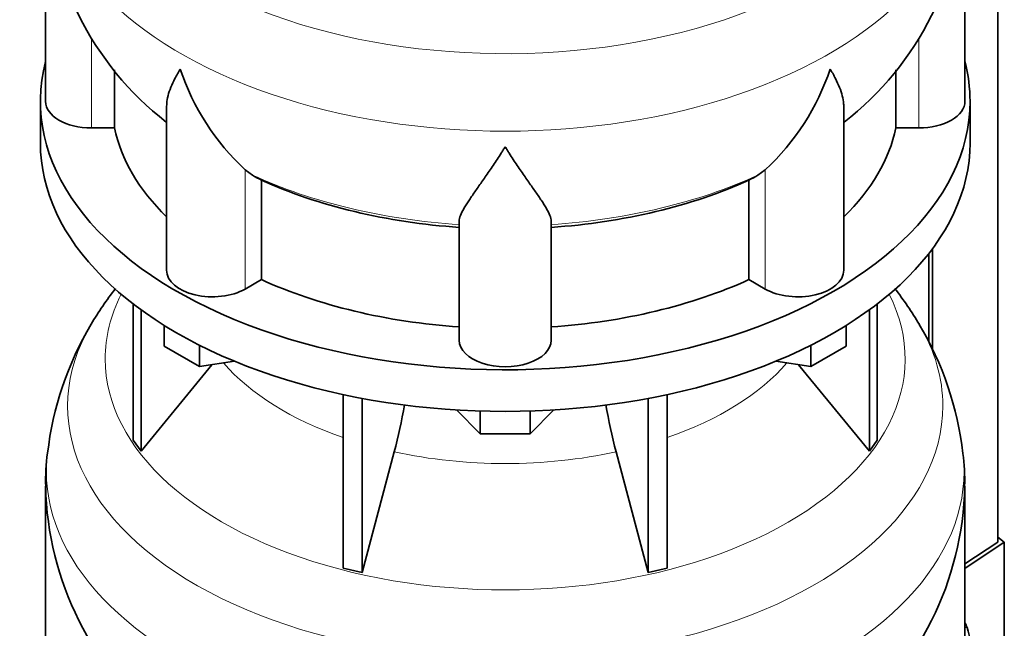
# Model space of a CAD drawing. Header units: millimetres. Extents: x 160 to 756, y -850 to 1272.
# Tile 5 of 15: x 564 to 756, y -599 to -480. Entities that reach past the tile are written whole.
import ezdxf

# ---------------------------------------------------------------- set-up
doc = ezdxf.new("R2010")
doc.units = ezdxf.units.MM
for name, color, linetype in [('LOW_134-3', 7, 'Continuous'), ('VSI134_DIFFUSORE', 7, 'Continuous'), ('VSI134_TERMINALE', 7, 'Continuous')]:
    doc.layers.add(name, color=color, linetype=linetype)

# ---------------------------------------------------------------- blocks, each defined once
blk = doc.blocks.new('SE4')
at = {"layer": 'LOW_134-3', "color": 7, "linetype": 'Continuous', "lineweight": 35}
for p, q in [((755.04, -582.44), (755.04, -214.68)), ((741.54, -525.97), (741.54, -543.27)), ((742.3, -524.98), (742.3, -544.73))]:
    blk.add_line(p, q, dxfattribs=at)
at = {"layer": 'VSI134_DIFFUSORE', "color": 7, "linetype": 'Continuous', "lineweight": 35}
for p, q in [((568.62, -453.11), (568.62, -496.17)), ((748.62, -496.17), (748.62, -453.11)), ((582.14, -501.36), (582.14, -490)), ((735.09, -489.98), (735.09, -501.36)), ((567.62, -496.17), (567.62, -504.33)), ((592.34, -497.1), (592.34, -529.24)), ((724.89, -529.24), (724.89, -497.1)), ((749.62, -504.33), (749.62, -496.17)), ((577.62, -501.36), (582.14, -501.36)), ((735.09, -501.36), (739.62, -501.36)), ((609.13, -510.61), (607.7, -509.56)), ((709.53, -509.56), (708.11, -510.61)), ((610.91, -531.06), (610.91, -511.58)), ((706.33, -511.58), (706.33, -531.06)), ((649.62, -542.93), (649.62, -519.59)), ((667.62, -542.93), (667.62, -519.59)), ((607.7, -532.91), (610.91, -531.06)), ((706.33, -531.06), (709.53, -532.91)), ((585.79, -535.83), (585.79, -562.51)), ((731.44, -535.83), (731.44, -562.51)), ((587.32, -536.98), (587.32, -564.65)), ((729.91, -536.98), (729.91, -564.65)), ((591.86, -544.09), (591.86, -540.04)), ((725.37, -544.09), (725.37, -540.04)), ((598.8, -548.1), (591.86, -544.09)), ((598.8, -548.1), (598.8, -543.93)), ((718.43, -548.1), (718.43, -543.93)), ((725.37, -544.09), (718.43, -548.1)), ((605.62, -547.04), (598.8, -548.1)), ((718.43, -548.1), (711.61, -547.04)), ((587.32, -564.65), (601.18, -547.73)), ((716.05, -547.73), (729.91, -564.65)), ((626.92, -553.58), (626.92, -587.51)), ((630.61, -554.32), (630.61, -588.39)), ((686.62, -554.32), (686.62, -588.39)), ((690.31, -553.58), (690.31, -587.51)), ((653.71, -561.23), (649.06, -556.58)), ((653.71, -561.23), (653.71, -556.8)), ((668.17, -556.58), (663.52, -561.23)), ((663.52, -561.23), (663.52, -556.8)), ((585.79, -562.51), (587.32, -564.65)), ((663.52, -561.23), (653.71, -561.23)), ((729.91, -564.65), (731.44, -562.51)), ((630.61, -588.39), (636.89, -564.77)), ((680.34, -564.77), (686.62, -588.39)), ((568.62, -571.5), (568.62, -614.56)), ((748.62, -614.56), (748.62, -571.5)), ((626.92, -587.51), (630.61, -588.39)), ((686.62, -588.39), (690.31, -587.51))]:
    blk.add_line(p, q, dxfattribs=at)
at = {"layer": 'VSI134_DIFFUSORE', "color": 4, "linetype": 'Continuous', "lineweight": 9}
for p, q in [((577.62, -501.36), (577.62, -483.72)), ((739.62, -501.36), (739.62, -483.76)), ((607.7, -532.91), (607.7, -509.56)), ((709.53, -532.91), (709.53, -509.56))]:
    blk.add_line(p, q, dxfattribs=at)
at = {"layer": 'VSI134_DIFFUSORE', "color": 7, "linetype": 'Continuous', "lineweight": 35}
for centre, radius, start, end in [((629.88, -451.94), 61.23, 181.1252, 232.0908), ((687.34, -451.95), 61.24, 307.8937, 358.904), ((640.21, -474.61), 47.73, 198.6373, 227.0857), ((677.03, -474.61), 47.73, 312.9143, 341.3628), ((617.04, -498.22), 14.7, 237.4509, 245.3566), ((700.2, -498.22), 14.7, 294.6434, 302.5491), ((637.62, -575.68), 69.96, 142.2317, 149.1383), ((679.05, -576.11), 70.67, 30.8866, 37.8101), ((631.07, -572), 62.42, 148.9581, 173.5966), ((685.27, -572.35), 63.38, 6.6004, 30.8494), ((547.05, -540.46), 93.08, 344.857, 350.6374), ((768.87, -540.67), 91.75, 189.3306, 195.2315), ((605.03, -570.2), 36.39, 171.7821, 182.1013), ((708.9, -570.4), 39.68, 358.397, 7.7187), ((629.88, -570.33), 61.23, 181.1252, 232.0908), ((687.34, -570.34), 61.24, 307.8937, 358.904)]:
    blk.add_arc(centre, radius, start, end, dxfattribs=at)
at = {"layer": 'VSI134_DIFFUSORE', "color": 4, "linetype": 'Continuous', "lineweight": 9}
for centre, major_axis, start_param, end_param in [((658.62, -437.39), (85.67, 0), 2.813331, 6.283185), ((658.62, -450.15), (-89.83, 0), 0, 3.2087), ((658.62, -474.69), (-79.5, 0), 0.898849, 1.457346), ((658.62, -474.69), (79.5, 0), 4.82584, 5.384336), ((658.62, -546.59), (-78.3, 0), 0, 3.425204), ((658.62, -546.59), (-78.3, 0), 5.999574, 6.283185), ((658.62, -555.79), (85.67, 0), 2.813331, 6.283185), ((658.62, -555.79), (85.67, 0), 0, 0.327762), ((658.62, -531.48), (-61.63, 0), 0.463231, 1.030574), ((658.62, -531.48), (61.63, 0), 5.252612, 5.819954), ((658.62, -531.48), (-61.63, 0), 1.210556, 1.931037), ((658.62, -568.54), (-89.83, 0), 6.215754, 6.283185), ((658.62, -568.54), (-89.83, 0), 0, 3.2087)]:
    blk.add_ellipse(centre, major_axis=major_axis, ratio=0.57735, start_param=start_param, end_param=end_param, dxfattribs=at)
at = {"layer": 'VSI134_DIFFUSORE', "color": 7, "linetype": 'Continuous', "lineweight": 35}
for centre, major_axis, start_param, end_param in [((658.62, -496.17), (91, 0), 2.993207, 6.283185), ((658.62, -496.17), (91, 0), 0, 0.148386), ((577.62, -496.17), (9, 0), 3.141593, 4.712389), ((739.62, -496.17), (-9, 0), 1.570796, 3.141593), ((658.62, -496.17), (-77, 0), 0.117151, 0.534109), ((658.62, -496.17), (77, 0), 5.749077, 6.166034), ((658.62, -504.33), (-91, 0), 0, 3.141593), ((658.62, -476.69), (-77, 0), 0.902549, 1.453645), ((658.62, -476.69), (77, 0), 4.82954, 5.380636), ((601.34, -529.24), (9, 0), 3.141593, 5.497787), ((715.89, -529.24), (-9, 0), 0.785398, 3.141593), ((658.62, -496.17), (-77, 0), 0.902549, 1.453645), ((658.62, -496.17), (77, 0), 4.82954, 5.380636), ((658.62, -542.93), (-9, 0), 0, 3.141593)]:
    blk.add_ellipse(centre, major_axis=major_axis, ratio=0.57735, start_param=start_param, end_param=end_param, dxfattribs=at)
for points, knots in [([(592.34, -497.11), (592.34, -496.95), (592.35, -496.78), (592.43, -495.6), (592.72, -494.55), (593.39, -492.87), (593.65, -492.3), (594.11, -491.41), (594.27, -491.11), (594.52, -490.64), (594.65, -490.41), (594.79, -490.18), (594.88, -490.02), (594.93, -489.94), (594.98, -489.86)], [0.4586292, 0.4586292, 0.4586292, 0.4586292, 0.5, 0.5, 0.75, 0.75, 0.875, 0.875, 0.9375, 0.9375, 0.96875, 0.984375, 0.984375, 1, 1, 1, 1]), ([(724.89, -497.11), (724.89, -496.95), (724.89, -496.8), (724.84, -496.14), (724.75, -495.62), (724.48, -494.56), (724.3, -494.01), (723.85, -492.88), (723.58, -492.31), (723.13, -491.41), (722.97, -491.11), (722.71, -490.65), (722.62, -490.49), (722.44, -490.18), (722.35, -490.02), (722.26, -489.86)], [0.4604904, 0.4604904, 0.4604904, 0.4604904, 0.5, 0.5, 0.625, 0.625, 0.75, 0.75, 0.875, 0.875, 0.9375, 0.9375, 0.96875, 0.96875, 1, 1, 1, 1]), ([(658.62, -505.08), (658.48, -505.29), (658.35, -505.5), (658.08, -505.92), (657.95, -506.13), (657.55, -506.75), (657.29, -507.15), (656.5, -508.34), (655.99, -509.11), (654.97, -510.59), (654.48, -511.3), (653.53, -512.65), (653.08, -513.3), (652.23, -514.52), (651.84, -515.1), (651.3, -515.92), (651.13, -516.18), (650.8, -516.7), (650.65, -516.95), (650.24, -517.67), (650.02, -518.11), (649.71, -518.91), (649.62, -519.27), (649.62, -519.59)], [0, 0, 0, 0, 0.03125, 0.03125, 0.0625, 0.0625, 0.125, 0.125, 0.25, 0.25, 0.375, 0.375, 0.5, 0.5, 0.625, 0.625, 0.6875, 0.6875, 0.75, 0.75, 0.875, 0.875, 1, 1, 1, 1]), ([(667.62, -519.59), (667.62, -519.27), (667.53, -518.91), (667.21, -518.11), (666.99, -517.67), (666.58, -516.95), (666.43, -516.7), (666.11, -516.18), (665.94, -515.92), (665.4, -515.1), (665, -514.52), (664.15, -513.3), (663.7, -512.66), (662.76, -511.3), (662.26, -510.59), (661.25, -509.11), (660.73, -508.35), (659.94, -507.16), (659.68, -506.75), (659.28, -506.13), (659.15, -505.92), (658.88, -505.5), (658.75, -505.29), (658.62, -505.08)], [0, 0, 0, 0, 0.125, 0.125, 0.25, 0.25, 0.3125, 0.3125, 0.375, 0.375, 0.5, 0.5, 0.625, 0.625, 0.75, 0.75, 0.875, 0.875, 0.9375, 0.9375, 0.96875, 0.96875, 1, 1, 1, 1])]:
    blk.add_open_spline(points, degree=3, knots=knots, dxfattribs=at)
at = {"layer": 'VSI134_TERMINALE', "color": 7, "linetype": 'Continuous', "lineweight": 35}
for p, q in [((756.33, -582.47), (755.04, -581.48)), ((755.04, -582.44), (748.62, -586.71)), ((748.62, -587.59), (756.33, -582.47)), ((756.33, -582.47), (756.33, -610.02))]:
    blk.add_line(p, q, dxfattribs=at)
at = {"layer": 'VSI134_TERMINALE', "color": 4, "linetype": 'Continuous', "lineweight": 9}
blk.add_line((748.62, -599.17), (749.04, -599.14), dxfattribs=at)
at = {"layer": 'VSI134_TERMINALE', "color": 7, "linetype": 'Continuous', "lineweight": 35}
blk.add_arc((712.1, -610.47), 38.63, 358.3189, 17.0497, dxfattribs=at)
blk.add_ellipse((658.62, -611.7), major_axis=(93, 0), ratio=0.57735, start_param=0.236132, end_param=0.254688, dxfattribs=at)

msp = doc.modelspace()

# ---------------------------------------------------------------- block references
msp.add_blockref('SE4', (0, 0))

doc.saveas('drawing.dxf')
